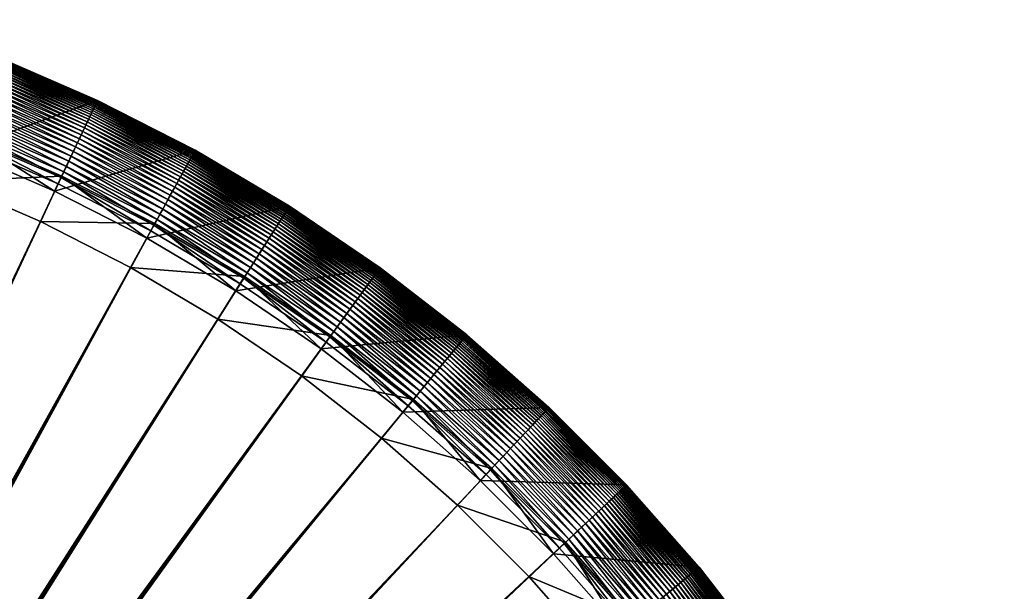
# Model space of a CAD drawing. Header units: millimetres. Extents: x -38.8 to 49.8, y -3.5 to 19.4.
# Tile 195 of 256: x -18 to -16, y 18.1 to 19.2. Entities that reach past the tile are written whole.
import ezdxf

# ---------------------------------------------------------------- set-up
doc = ezdxf.new("R2010")
doc.units = ezdxf.units.MM
doc.layers.get('0').update_dxf_attribs({"true_color": 0x5890e1})

msp = doc.modelspace()

# ---------------------------------------------------------------- meshes
at = {"color": 206, "true_color": 0x6c0888}
mesh = msp.add_polyface(dxfattribs=at)
corners = [(-18.2192, 19.2079, -5.9621), (-18.0108, 19.1329, -3.181), (-18.0108, 19.1329, -5.9621), (-17.8075, 19.0449, -3.181), (-17.8075, 19.0449, -5.9621), (-18.0108, 19.1329, -3.1713), (-17.8075, 19.0449, -3.1713), (-18.0109, 19.1326, -3.1617), (-17.8076, 19.0446, -3.1617), (-18.0112, 19.132, -3.1522), (-17.8079, 19.044, -3.1522), (-18.0115, 19.1311, -3.1427), (-17.8083, 19.0431, -3.1427), (-18.012, 19.1299, -3.1333), (-17.8088, 19.042, -3.1333), (-18.0126, 19.1284, -3.1239), (-17.8095, 19.0405, -3.1239), (-18.0133, 19.1265, -3.1148), (-17.8104, 19.0387, -3.1148), (-18.0142, 19.1244, -3.1057), (-17.8114, 19.0366, -3.1057), (-18.0152, 19.1219, -3.0969), (-17.8125, 19.0342, -3.0969), (-18.0163, 19.119, -3.0882), (-17.8138, 19.0314, -3.0882), (-18.0176, 19.1158, -3.0797), (-17.8153, 19.0282, -3.0797), (-18.019, 19.1121, -3.0714), (-17.817, 19.0247, -3.0714), (-18.0206, 19.1082, -3.0634), (-17.8188, 19.0208, -3.0634), (-18.0223, 19.1038, -3.0556), (-17.8208, 19.0166, -3.0556), (-18.0242, 19.099, -3.0481), (-17.823, 19.0119, -3.0481), (-18.0263, 19.0938, -3.041), (-17.8254, 19.0069, -3.041), (-18.0285, 19.0882, -3.0341), (-17.8279, 19.0014, -3.0341), (-18.0309, 19.0821, -3.0276), (-17.8307, 18.9955, -3.0276), (-18.0335, 19.0756, -3.0214), (-17.8337, 18.9892, -3.0214), (-18.0362, 19.0687, -3.0157), (-17.8369, 18.9824, -3.0157), (-18.0391, 19.0613, -3.0103), (-17.8402, 18.9752, -3.0103), (-18.0422, 19.0534, -3.0053), (-17.8438, 18.9676, -3.0053), (-18.0455, 19.0451, -3.0008), (-17.8477, 18.9595, -3.0008), (-18.049, 19.0363, -2.9967), (-17.8517, 18.9509, -2.9967), (-18.0527, 19.0269, -2.9931), (-17.856, 18.9418, -2.9931), (-18.0854, 18.9443, -5.8084), (-17.6101, 18.9443, -3.181), (-17.6101, 18.9443, -3.1713), (-17.6102, 18.944, -3.1617), (-17.6105, 18.9435, -3.1522), (-17.611, 18.9426, -3.1427), (-17.6116, 18.9415, -3.1333), (-17.6124, 18.9401, -3.1239), (-17.6134, 18.9383, -3.1148), (-17.6145, 18.9363, -3.1057), (-17.6158, 18.9339, -3.0969)]
mesh.append_faces([[corners[k] for k in face] for face in [(0, 1, 2), (2, 3, 4), (1, 6, 3), (5, 8, 6), (7, 10, 8), (9, 12, 10), (11, 14, 12), (13, 16, 14), (15, 18, 16), (17, 20, 18), (19, 22, 20), (21, 24, 22), (23, 26, 24), (25, 28, 26), (27, 30, 28), (29, 32, 30), (31, 34, 32), (33, 36, 34), (35, 38, 36), (37, 40, 38), (39, 42, 40), (41, 44, 42), (43, 46, 44)]], dxfattribs={"vtx0": -1, "color": 206})
mesh.append_faces([[corners[k] for k in face] for face in [(2, 1, 3), (1, 5, 6), (5, 7, 8), (7, 9, 10), (9, 11, 12), (11, 13, 14), (13, 15, 16), (15, 17, 18), (17, 19, 20), (19, 21, 22), (21, 23, 24), (23, 25, 26), (25, 27, 28), (27, 29, 30), (29, 31, 32), (31, 33, 34), (33, 35, 36), (35, 37, 38), (37, 39, 40), (39, 41, 42), (41, 43, 44), (43, 45, 46), (45, 47, 48), (47, 49, 50), (49, 51, 52), (51, 53, 54), (55, 2, 4), (4, 3, 56), (3, 6, 57), (6, 8, 58), (8, 10, 59), (10, 12, 60), (12, 14, 61), (14, 16, 62), (16, 18, 63), (18, 20, 64), (20, 22, 65)]], dxfattribs={"vtx2": -1, "color": 206})
mesh = msp.add_polyface(dxfattribs=at)
corners = [(-19.309, 19.1946, -2.9828), (-19.2948, 16.0805, -2.9828), (-19.0992, 19.188, -2.9828), (-19.309, 16.0809, -3.3688), (-19.309, 19.1101, -3.3519), (-19.1046, 19.1037, -3.3519), (-19.2806, 16.0791, -2.9828), (-18.8903, 19.1683, -2.9828), (-19.2948, 16.0805, -3.3688), (-18.9009, 19.0845, -3.3519), (-19.2665, 16.0769, -2.9828), (-18.683, 19.1355, -2.9828), (-19.2806, 16.0791, -3.3688), (-18.6989, 19.0525, -3.3519), (-19.2526, 16.0738, -2.9828), (-18.4782, 19.0897, -2.9828), (-19.2665, 16.0769, -3.3688), (-18.4992, 19.0078, -3.3519), (-19.2389, 16.0698, -2.9828), (-18.2767, 19.0311, -2.9828), (-19.2526, 16.0738, -3.3688), (-18.3028, 18.9508, -3.3519), (-19.2255, 16.065, -2.9828), (-18.0792, 18.96, -2.9828), (-19.2389, 16.0698, -3.3688), (-18.1103, 18.8815, -3.3519), (-19.2124, 16.0593, -2.9828), (-17.8866, 18.8767, -2.9828), (-19.2255, 16.065, -3.3688), (-17.9226, 18.8002, -3.3519), (-19.1997, 16.0528, -2.9828), (-17.6996, 18.7814, -2.9828), (-19.2124, 16.0593, -3.3688), (-17.7403, 18.7074, -3.3519), (-19.1874, 16.0456, -2.9828), (-17.519, 18.6746, -2.9828), (-19.1997, 16.0528, -3.3688), (-17.5643, 18.6032, -3.3519), (-17.5049, 18.6968, -2.984), (-17.3375, 18.5675, -2.9831), (-17.33, 18.5779, -2.984), (-17.5118, 18.6859, -2.9831), (-17.3454, 18.5566, -2.9828), (-19.1756, 16.0376, -2.9828), (-19.1874, 16.0456, -3.3688), (-17.3951, 18.4883, -3.3519), (-17.5099, 18.6889, -3.6054), (-17.3355, 18.5703, -3.6054), (-17.3553, 18.5429, -5.8084), (-17.2644, 18.6681, -3.0341), (-17.2682, 18.6629, -3.0276), (-17.0959, 18.5292, -3.0276), (-17.2723, 18.6572, -3.0214), (-17.1003, 18.5238, -3.0214), (-17.2767, 18.6512, -3.0157), (-17.1051, 18.518, -3.0157), (-17.2814, 18.6447, -3.0103), (-17.1102, 18.5119, -3.0103), (-17.2864, 18.6379, -3.0053), (-17.1156, 18.5054, -3.0053), (-17.2916, 18.6306, -3.0008), (-17.1213, 18.4985, -3.0008), (-17.2972, 18.623, -2.9967), (-17.1273, 18.4912, -2.9967), (-17.3031, 18.6148, -2.9931), (-17.1337, 18.4834, -2.9931), (-17.3093, 18.6063, -2.9901), (-17.1405, 18.4753, -2.9901), (-17.3159, 18.5973, -2.9875), (-17.1475, 18.4667, -2.9875), (-17.3227, 18.5878, -2.9854), (-17.155, 18.4577, -2.9854), (-17.1628, 18.4483, -2.984), (-17.171, 18.4384, -2.9831), (-17.1796, 18.428, -2.9828), (-19.1644, 16.0288, -2.9828), (-19.1756, 16.0376, -3.3688), (-17.2334, 18.3629, -3.3519), (-17.1688, 18.441, -3.6054), (-17.1904, 18.415, -5.8084), (-17.2362, 18.707, -5.9621), (-17.0611, 18.5712, -5.9621), (-19.1537, 16.0194, -2.9828), (-17.0222, 18.2892, -2.9828), (-19.1644, 16.0288, -3.3688), (-17.08, 18.2276, -3.3519), (-19.1436, 16.0093, -2.9828), (-16.8738, 18.1408, -2.9828), (-19.1537, 16.0194, -3.3688), (-16.9354, 18.083, -3.3519), (-19.1341, 15.9986, -2.9828), (-16.735, 17.9834, -2.9828), (-19.1436, 16.0093, -3.3688), (-16.8001, 17.9295, -3.3519), (-19.1254, 15.9874, -2.9828), (-16.6064, 17.8176, -2.9828), (-19.1341, 15.9986, -3.3688), (-16.6747, 17.7679, -3.3519)]
mesh.append_faces([[corners[k] for k in face] for face in [(0, 1, 2), (2, 6, 7), (7, 10, 11), (11, 14, 15), (15, 18, 19), (19, 22, 23), (23, 26, 27), (27, 30, 31), (31, 34, 35), (38, 39, 40), (41, 42, 39), (35, 43, 42), (37, 47, 45), (46, 48, 47), (68, 71, 69), (70, 72, 71), (40, 73, 72), (39, 74, 73), (42, 75, 74), (45, 78, 77), (47, 79, 78), (48, 81, 79), (74, 82, 83), (83, 86, 87), (87, 90, 91), (91, 94, 95)]], dxfattribs={"vtx0": -1, "color": 206})
mesh.append_faces([[corners[k] for k in face] for face in [(3, 4, 5), (8, 5, 9), (12, 9, 13), (16, 13, 17), (20, 17, 21), (24, 21, 25), (28, 25, 29), (32, 29, 33), (36, 33, 37), (44, 37, 45), (37, 46, 47), (49, 50, 51), (50, 52, 53), (52, 54, 55), (54, 56, 57), (56, 58, 59), (58, 60, 61), (60, 62, 63), (62, 64, 65), (64, 66, 67), (66, 68, 69), (68, 70, 71), (70, 40, 72), (40, 39, 73), (39, 42, 74), (76, 45, 77), (45, 47, 78), (47, 48, 79), (48, 80, 81), (84, 77, 85), (88, 85, 89), (92, 89, 93), (96, 93, 97)]], dxfattribs={"vtx2": -1, "color": 206})
mesh = msp.add_polyface(dxfattribs=at)
corners = [(-18.2725, 19.0439, -2.9831), (-18.0792, 18.96, -2.9828), (-18.0743, 18.9725, -2.9831), (-18.3028, 18.9508, -3.3519), (-18.2715, 19.0472, -3.6054), (-18.073, 18.9757, -3.6054), (-18.1103, 18.8815, -3.3519), (-18.0854, 18.9443, -5.8084), (-18.0391, 19.0613, -3.0103), (-17.8438, 18.9676, -3.0053), (-17.8402, 18.9752, -3.0103), (-18.0422, 19.0534, -3.0053), (-17.8477, 18.9595, -3.0008), (-18.0455, 19.0451, -3.0008), (-17.8517, 18.9509, -2.9967), (-18.049, 19.0363, -2.9967), (-17.856, 18.9418, -2.9931), (-18.0527, 19.0269, -2.9931), (-18.0566, 19.0171, -2.9901), (-17.8605, 18.9322, -2.9901), (-18.0607, 19.0068, -2.9875), (-17.8652, 18.9222, -2.9875), (-18.065, 18.9959, -2.9854), (-17.8702, 18.9116, -2.9854), (-18.0695, 18.9845, -2.984), (-17.8754, 18.9005, -2.984), (-17.8809, 18.8889, -2.9831), (-17.8866, 18.8767, -2.9828), (-17.8794, 18.892, -3.6054), (-17.9226, 18.8002, -3.3519), (-17.8938, 18.8614, -5.8084), (-17.8075, 19.0449, -5.9621), (-17.8125, 19.0342, -3.0969), (-17.8138, 19.0314, -3.0882), (-17.6173, 18.9312, -3.0882), (-17.8153, 19.0282, -3.0797), (-17.6189, 18.9282, -3.0797), (-17.817, 19.0247, -3.0714), (-17.6208, 18.9248, -3.0714), (-17.8188, 19.0208, -3.0634), (-17.6229, 18.921, -3.0634), (-17.8208, 19.0166, -3.0556), (-17.6252, 18.9169, -3.0556), (-17.823, 19.0119, -3.0481), (-17.6276, 18.9124, -3.0481), (-17.8254, 19.0069, -3.041), (-17.6303, 18.9075, -3.041), (-17.8279, 19.0014, -3.0341), (-17.6332, 18.9022, -3.0341), (-17.8307, 18.9955, -3.0276), (-17.6364, 18.8965, -3.0276), (-17.8337, 18.9892, -3.0214), (-17.6397, 18.8904, -3.0214), (-17.8369, 18.9824, -3.0157), (-17.6433, 18.8838, -3.0157), (-17.6472, 18.8769, -3.0103), (-17.6512, 18.8694, -3.0053), (-17.6556, 18.8616, -3.0008), (-17.6601, 18.8533, -2.9967), (-17.665, 18.8445, -2.9931), (-17.6701, 18.8352, -2.9901), (-17.6754, 18.8255, -2.9875), (-17.681, 18.8152, -2.9854), (-17.687, 18.8045, -2.984), (-17.6932, 18.7932, -2.9831), (-17.6996, 18.7814, -2.9828), (-17.6915, 18.7962, -3.6054), (-17.7403, 18.7074, -3.3519), (-17.7078, 18.7666, -5.8084), (-17.6101, 18.9443, -5.9621)]
mesh.append_faces([[corners[k] for k in face] for face in [(0, 1, 2), (3, 5, 6), (4, 7, 5), (8, 9, 10), (11, 12, 9), (13, 14, 12), (15, 16, 14), (17, 19, 16), (18, 21, 19), (20, 23, 21), (22, 25, 23), (24, 26, 25), (2, 27, 26), (6, 28, 29), (5, 30, 28), (7, 31, 30), (16, 60, 59), (19, 61, 60), (21, 62, 61), (23, 63, 62), (25, 64, 63), (26, 65, 64), (29, 66, 67), (28, 68, 66), (30, 69, 68)]], dxfattribs={"vtx0": -1, "color": 206})
mesh.append_faces([[corners[k] for k in face] for face in [(3, 4, 5), (17, 18, 19), (18, 20, 21), (20, 22, 23), (22, 24, 25), (24, 2, 26), (2, 1, 27), (6, 5, 28), (5, 7, 30), (32, 33, 34), (33, 35, 36), (35, 37, 38), (37, 39, 40), (39, 41, 42), (41, 43, 44), (43, 45, 46), (45, 47, 48), (47, 49, 50), (49, 51, 52), (51, 53, 54), (53, 10, 55), (10, 9, 56), (9, 12, 57), (12, 14, 58), (14, 16, 59), (16, 19, 60), (19, 21, 61), (21, 23, 62), (23, 25, 63), (25, 26, 64), (26, 27, 65), (29, 28, 66), (28, 30, 68), (30, 31, 69)]], dxfattribs={"vtx2": -1, "color": 206})
mesh = msp.add_polyface(dxfattribs=at)
corners = [(-17.8075, 19.0449, -5.9621), (-17.6101, 18.9443, -3.181), (-17.6101, 18.9443, -5.9621), (-17.8075, 19.0449, -3.181), (-17.6101, 18.9443, -3.1713), (-17.8075, 19.0449, -3.1713), (-17.6102, 18.944, -3.1617), (-17.8076, 19.0446, -3.1617), (-17.6105, 18.9435, -3.1522), (-17.8079, 19.044, -3.1522), (-17.611, 18.9426, -3.1427), (-17.8083, 19.0431, -3.1427), (-17.6116, 18.9415, -3.1333), (-17.8088, 19.042, -3.1333), (-17.6124, 18.9401, -3.1239), (-17.8095, 19.0405, -3.1239), (-17.6134, 18.9383, -3.1148), (-17.8104, 19.0387, -3.1148), (-17.6145, 18.9363, -3.1057), (-17.8114, 19.0366, -3.1057), (-17.6158, 18.9339, -3.0969), (-17.8125, 19.0342, -3.0969), (-17.6173, 18.9312, -3.0882), (-17.8138, 19.0314, -3.0882), (-17.6189, 18.9282, -3.0797), (-17.8153, 19.0282, -3.0797), (-17.6208, 18.9248, -3.0714), (-17.817, 19.0247, -3.0714), (-17.6229, 18.921, -3.0634), (-17.8188, 19.0208, -3.0634), (-17.6252, 18.9169, -3.0556), (-17.8208, 19.0166, -3.0556), (-17.6276, 18.9124, -3.0481), (-17.823, 19.0119, -3.0481), (-17.6303, 18.9075, -3.041), (-17.8254, 19.0069, -3.041), (-17.6332, 18.9022, -3.0341), (-17.8279, 19.0014, -3.0341), (-17.6364, 18.8965, -3.0276), (-17.8307, 18.9955, -3.0276), (-17.6397, 18.8904, -3.0214), (-17.8337, 18.9892, -3.0214), (-17.6433, 18.8838, -3.0157), (-17.8369, 18.9824, -3.0157), (-17.6472, 18.8769, -3.0103), (-17.8402, 18.9752, -3.0103), (-17.6512, 18.8694, -3.0053), (-17.8438, 18.9676, -3.0053), (-17.6556, 18.8616, -3.0008), (-17.8477, 18.9595, -3.0008), (-17.6601, 18.8533, -2.9967), (-17.8517, 18.9509, -2.9967), (-17.665, 18.8445, -2.9931), (-17.4243, 18.8238, -3.1057), (-17.4257, 18.8215, -3.0969), (-17.4274, 18.8189, -3.0882), (-17.4293, 18.816, -3.0797), (-17.4313, 18.8127, -3.0714), (-17.4336, 18.8091, -3.0634), (-17.4362, 18.8051, -3.0556), (-17.4389, 18.8008, -3.0481), (-17.4419, 18.796, -3.041), (-17.4451, 18.7909, -3.0341), (-17.4486, 18.7854, -3.0276), (-17.4524, 18.7796, -3.0214), (-17.4564, 18.7733, -3.0157), (-17.4606, 18.7665, -3.0103), (-17.4652, 18.7594, -3.0053), (-17.47, 18.7518, -3.0008), (-17.4751, 18.7438, -2.9967), (-17.4804, 18.7353, -2.9931), (-17.6701, 18.8352, -2.9901), (-17.4861, 18.7264, -2.9901), (-17.6754, 18.8255, -2.9875), (-17.4921, 18.717, -2.9875), (-17.681, 18.8152, -2.9854), (-17.4983, 18.7071, -2.9854), (-17.687, 18.8045, -2.984), (-17.5049, 18.6968, -2.984), (-17.6932, 18.7932, -2.9831), (-17.5118, 18.6859, -2.9831), (-17.6996, 18.7814, -2.9828), (-17.519, 18.6746, -2.9828), (-17.7403, 18.7074, -3.3519), (-17.6915, 18.7962, -3.6054), (-17.5099, 18.6889, -3.6054), (-17.5643, 18.6032, -3.3519), (-17.7078, 18.7666, -5.8084), (-17.528, 18.6603, -5.8084), (-17.4194, 18.8315, -5.9621)]
mesh.append_faces([[corners[k] for k in face] for face in [(0, 1, 2), (3, 4, 1), (5, 6, 4), (7, 8, 6), (9, 10, 8), (11, 12, 10), (13, 14, 12), (15, 16, 14), (17, 18, 16), (19, 20, 18), (21, 22, 20), (23, 24, 22), (25, 26, 24), (27, 28, 26), (29, 30, 28), (31, 32, 30), (33, 34, 32), (35, 36, 34), (37, 38, 36), (39, 40, 38), (41, 42, 40), (43, 44, 42), (45, 46, 44), (47, 48, 46), (49, 50, 48), (51, 52, 50), (73, 76, 74), (75, 78, 76), (77, 80, 78), (79, 82, 80), (83, 85, 86), (84, 88, 85), (87, 89, 88)]], dxfattribs={"vtx0": -1, "color": 206})
mesh.append_faces([[corners[k] for k in face] for face in [(16, 18, 53), (18, 20, 54), (20, 22, 55), (22, 24, 56), (24, 26, 57), (26, 28, 58), (28, 30, 59), (30, 32, 60), (32, 34, 61), (34, 36, 62), (36, 38, 63), (38, 40, 64), (40, 42, 65), (42, 44, 66), (44, 46, 67), (46, 48, 68), (48, 50, 69), (50, 52, 70), (52, 71, 72), (71, 73, 74), (73, 75, 76), (75, 77, 78), (77, 79, 80), (79, 81, 82), (83, 84, 85), (84, 87, 88), (87, 2, 89)]], dxfattribs={"vtx2": -1, "color": 206})
mesh = msp.add_polyface(dxfattribs=at)
corners = [(-19.2526, 16.0738, -3.3688), (-18.3028, 18.9508, -3.3519), (-19.2389, 16.0698, -3.3688), (-18.2767, 19.0311, -2.9828), (-19.2389, 16.0698, -2.9828), (-19.2255, 16.065, -2.9828), (-18.1103, 18.8815, -3.3519), (-19.2255, 16.065, -3.3688), (-18.0792, 18.96, -2.9828), (-19.2124, 16.0593, -2.9828), (-17.9226, 18.8002, -3.3519), (-19.2124, 16.0593, -3.3688), (-17.8866, 18.8767, -2.9828), (-19.1997, 16.0528, -2.9828), (-17.7403, 18.7074, -3.3519), (-19.1997, 16.0528, -3.3688), (-17.6996, 18.7814, -2.9828), (-19.1874, 16.0456, -2.9828), (-17.5643, 18.6032, -3.3519), (-19.1874, 16.0456, -3.3688), (-17.519, 18.6746, -2.9828), (-19.1756, 16.0376, -2.9828), (-17.3951, 18.4883, -3.3519), (-19.1756, 16.0376, -3.3688), (-17.3454, 18.5566, -2.9828), (-19.1644, 16.0288, -2.9828), (-17.2334, 18.3629, -3.3519), (-19.1644, 16.0288, -3.3688), (-17.1796, 18.428, -2.9828), (-19.1537, 16.0194, -2.9828), (-17.08, 18.2276, -3.3519), (-19.1537, 16.0194, -3.3688), (-17.0222, 18.2892, -2.9828), (-19.1436, 16.0093, -2.9828), (-16.9354, 18.083, -3.3519), (-19.1436, 16.0093, -3.3688), (-16.8738, 18.1408, -2.9828), (-19.1341, 15.9986, -2.9828), (-16.8001, 17.9295, -3.3519), (-19.1341, 15.9986, -3.3688), (-16.735, 17.9834, -2.9828), (-19.1254, 15.9874, -2.9828), (-16.6747, 17.7679, -3.3519), (-19.1254, 15.9874, -3.3688), (-16.6064, 17.8176, -2.9828), (-19.1174, 15.9756, -2.9828), (-16.4884, 17.644, -2.9828), (-16.5597, 17.5987, -3.3519), (-19.1174, 15.9756, -3.3688), (-19.1101, 15.9633, -2.9828), (-16.3816, 17.4633, -2.9828), (-16.4556, 17.4226, -3.3519), (-19.1101, 15.9633, -3.3688), (-19.1037, 15.9506, -2.9828), (-16.2863, 17.2764, -2.9828), (-16.3627, 17.2404, -3.3519), (-19.1037, 15.9506, -3.3688), (-19.098, 15.9375, -2.9828), (-16.2029, 17.0837, -2.9828), (-16.2815, 17.0526, -3.3519), (-19.098, 15.9375, -3.3688), (-19.0932, 15.9241, -2.9828), (-16.1318, 16.8863, -2.9828), (-16.2122, 16.8602, -3.3519), (-19.0932, 15.9241, -3.3688), (-19.0892, 15.9104, -2.9828), (-16.0733, 16.6848, -2.9828), (-16.1551, 16.6637, -3.3519), (-19.0892, 15.9104, -3.3688), (-19.0861, 15.8965, -2.9828), (-16.0275, 16.4799, -2.9828), (-16.1105, 16.4641, -3.3519), (-19.0861, 15.8965, -3.3688), (-19.0839, 15.8824, -2.9828), (-15.9947, 16.2727, -2.9828), (-16.0785, 16.2621, -3.3519), (-19.0839, 15.8824, -3.3688), (-19.0825, 15.8682, -2.9828), (-16.0593, 16.0584, -3.3519), (-19.0825, 15.8682, -3.3688), (-15.9749, 16.0637, -2.9828), (-19.0821, 15.854, -2.9828), (-16.0528, 15.854, -3.3519), (-19.0821, 15.854, -3.3688)]
mesh.append_faces([[corners[k] for k in face] for face in [(0, 1, 2), (2, 6, 7), (7, 10, 11), (11, 14, 15), (15, 18, 19), (19, 22, 23), (23, 26, 27), (27, 30, 31), (31, 34, 35), (35, 38, 39), (39, 42, 43), (44, 45, 46), (43, 47, 48), (46, 49, 50), (48, 51, 52), (50, 53, 54), (52, 55, 56), (54, 57, 58), (56, 59, 60), (58, 61, 62), (60, 63, 64), (62, 65, 66), (64, 67, 68), (66, 69, 70), (68, 71, 72), (70, 73, 74), (72, 75, 76), (76, 78, 79), (79, 82, 83)]], dxfattribs={"vtx0": -1, "color": 206})
mesh.append_faces([[corners[k] for k in face] for face in [(3, 4, 5), (8, 5, 9), (12, 9, 13), (16, 13, 17), (20, 17, 21), (24, 21, 25), (28, 25, 29), (32, 29, 33), (36, 33, 37), (40, 37, 41), (44, 41, 45), (43, 42, 47), (46, 45, 49), (48, 47, 51), (50, 49, 53), (52, 51, 55), (54, 53, 57), (56, 55, 59), (58, 57, 61), (60, 59, 63), (62, 61, 65), (64, 63, 67), (66, 65, 69), (68, 67, 71), (70, 69, 73), (72, 71, 75), (74, 73, 77), (76, 75, 78), (80, 77, 81), (79, 78, 82)]], dxfattribs={"vtx2": -1, "color": 206})
mesh = msp.add_polyface(dxfattribs=at)
corners = [(-17.6101, 18.9443, -5.9621), (-17.6101, 18.9443, -3.181), (-17.4194, 18.8315, -3.181), (-17.4194, 18.8315, -5.9621), (-17.6101, 18.9443, -3.1713), (-17.4194, 18.8315, -3.1713), (-17.6102, 18.944, -3.1617), (-17.4196, 18.8312, -3.1617), (-17.6105, 18.9435, -3.1522), (-17.4199, 18.8307, -3.1522), (-17.611, 18.9426, -3.1427), (-17.4204, 18.8299, -3.1427), (-17.6116, 18.9415, -3.1333), (-17.4211, 18.8288, -3.1333), (-17.6124, 18.9401, -3.1239), (-17.422, 18.8275, -3.1239), (-17.6134, 18.9383, -3.1148), (-17.423, 18.8258, -3.1148), (-17.4243, 18.8238, -3.1057), (-17.6145, 18.9363, -3.1057), (-17.4257, 18.8215, -3.0969), (-17.6158, 18.9339, -3.0969), (-17.4274, 18.8189, -3.0882), (-17.6173, 18.9312, -3.0882), (-17.4293, 18.816, -3.0797), (-17.6189, 18.9282, -3.0797), (-17.4313, 18.8127, -3.0714), (-17.6208, 18.9248, -3.0714), (-17.4336, 18.8091, -3.0634), (-17.6229, 18.921, -3.0634), (-17.4362, 18.8051, -3.0556), (-17.6252, 18.9169, -3.0556), (-17.4389, 18.8008, -3.0481), (-17.6276, 18.9124, -3.0481), (-17.4419, 18.796, -3.041), (-17.6303, 18.9075, -3.041), (-17.4451, 18.7909, -3.0341), (-17.6332, 18.9022, -3.0341), (-17.4486, 18.7854, -3.0276), (-17.6364, 18.8965, -3.0276), (-17.4524, 18.7796, -3.0214), (-17.6397, 18.8904, -3.0214), (-17.4564, 18.7733, -3.0157), (-17.6433, 18.8838, -3.0157), (-17.4606, 18.7665, -3.0103), (-17.6472, 18.8769, -3.0103), (-17.4652, 18.7594, -3.0053), (-17.6512, 18.8694, -3.0053), (-17.47, 18.7518, -3.0008), (-17.6556, 18.8616, -3.0008), (-17.4751, 18.7438, -2.9967), (-17.6601, 18.8533, -2.9967), (-17.4804, 18.7353, -2.9931), (-17.665, 18.8445, -2.9931), (-17.4861, 18.7264, -2.9901), (-17.6701, 18.8352, -2.9901), (-17.4921, 18.717, -2.9875), (-17.2546, 18.6817, -3.0556), (-17.2576, 18.6775, -3.0481), (-17.2609, 18.673, -3.041), (-17.2644, 18.6681, -3.0341), (-17.2682, 18.6629, -3.0276), (-17.2723, 18.6572, -3.0214), (-17.2767, 18.6512, -3.0157), (-17.2814, 18.6447, -3.0103), (-17.2864, 18.6379, -3.0053), (-17.2916, 18.6306, -3.0008), (-17.2972, 18.623, -2.9967), (-17.3031, 18.6148, -2.9931), (-17.3093, 18.6063, -2.9901), (-17.3159, 18.5973, -2.9875), (-17.4983, 18.7071, -2.9854), (-17.3227, 18.5878, -2.9854), (-17.5049, 18.6968, -2.984), (-17.33, 18.5779, -2.984), (-17.5118, 18.6859, -2.9831), (-17.3375, 18.5675, -2.9831), (-17.519, 18.6746, -2.9828), (-17.3454, 18.5566, -2.9828), (-17.5099, 18.6889, -3.6054), (-17.528, 18.6603, -5.8084), (-17.3553, 18.5429, -5.8084), (-17.2362, 18.707, -5.9621)]
mesh.append_faces([[corners[k] for k in face] for face in [(0, 2, 3), (1, 5, 2), (4, 7, 5), (6, 9, 7), (8, 11, 9), (10, 13, 11), (12, 15, 13), (14, 17, 15), (16, 18, 17), (19, 20, 18), (21, 22, 20), (23, 24, 22), (25, 26, 24), (27, 28, 26), (29, 30, 28), (31, 32, 30), (33, 34, 32), (35, 36, 34), (37, 38, 36), (39, 40, 38), (41, 42, 40), (43, 44, 42), (45, 46, 44), (47, 48, 46), (49, 50, 48), (51, 52, 50), (53, 54, 52), (55, 56, 54), (56, 72, 70), (71, 74, 72), (80, 82, 81)]], dxfattribs={"vtx0": -1, "color": 206})
mesh.append_faces([[corners[k] for k in face] for face in [(0, 1, 2), (1, 4, 5), (4, 6, 7), (6, 8, 9), (8, 10, 11), (10, 12, 13), (12, 14, 15), (14, 16, 17), (28, 30, 57), (30, 32, 58), (32, 34, 59), (34, 36, 60), (36, 38, 61), (38, 40, 62), (40, 42, 63), (42, 44, 64), (44, 46, 65), (46, 48, 66), (48, 50, 67), (50, 52, 68), (52, 54, 69), (54, 56, 70), (56, 71, 72), (71, 73, 74), (73, 75, 76), (75, 77, 78), (79, 80, 81), (80, 3, 82)]], dxfattribs={"vtx2": -1, "color": 206})
mesh = msp.add_polyface(dxfattribs=at)
corners = [(-17.4194, 18.8315, -5.9621), (-17.4194, 18.8315, -3.181), (-17.2362, 18.707, -3.181), (-17.2362, 18.707, -5.9621), (-17.4194, 18.8315, -3.1713), (-17.2362, 18.707, -3.1713), (-17.4196, 18.8312, -3.1617), (-17.2364, 18.7067, -3.1617), (-17.4199, 18.8307, -3.1522), (-17.2367, 18.7062, -3.1522), (-17.4204, 18.8299, -3.1427), (-17.2373, 18.7054, -3.1427), (-17.4211, 18.8288, -3.1333), (-17.238, 18.7044, -3.1333), (-17.422, 18.8275, -3.1239), (-17.239, 18.7031, -3.1239), (-17.423, 18.8258, -3.1148), (-17.2402, 18.7015, -3.1148), (-17.4243, 18.8238, -3.1057), (-17.2415, 18.6996, -3.1057), (-17.4257, 18.8215, -3.0969), (-17.2431, 18.6974, -3.0969), (-17.4274, 18.8189, -3.0882), (-17.2449, 18.6949, -3.0882), (-17.4293, 18.816, -3.0797), (-17.247, 18.6921, -3.0797), (-17.4313, 18.8127, -3.0714), (-17.2493, 18.689, -3.0714), (-17.4336, 18.8091, -3.0634), (-17.2518, 18.6855, -3.0634), (-17.2546, 18.6817, -3.0556), (-17.4362, 18.8051, -3.0556), (-17.2576, 18.6775, -3.0481), (-17.4389, 18.8008, -3.0481), (-17.2609, 18.673, -3.041), (-17.4419, 18.796, -3.041), (-17.2644, 18.6681, -3.0341), (-17.4451, 18.7909, -3.0341), (-17.2682, 18.6629, -3.0276), (-17.4486, 18.7854, -3.0276), (-17.2723, 18.6572, -3.0214), (-17.4524, 18.7796, -3.0214), (-17.2767, 18.6512, -3.0157), (-17.4564, 18.7733, -3.0157), (-17.2814, 18.6447, -3.0103), (-17.4606, 18.7665, -3.0103), (-17.2864, 18.6379, -3.0053), (-17.4652, 18.7594, -3.0053), (-17.2916, 18.6306, -3.0008), (-17.47, 18.7518, -3.0008), (-17.2972, 18.623, -2.9967), (-17.4751, 18.7438, -2.9967), (-17.3031, 18.6148, -2.9931), (-17.4804, 18.7353, -2.9931), (-17.3093, 18.6063, -2.9901), (-17.4861, 18.7264, -2.9901), (-17.3159, 18.5973, -2.9875), (-17.0611, 18.5712, -3.181), (-17.0611, 18.5712, -3.1713), (-17.0613, 18.571, -3.1617), (-17.0617, 18.5705, -3.1522), (-17.0623, 18.5697, -3.1427), (-17.0631, 18.5687, -3.1333), (-17.0642, 18.5675, -3.1239), (-17.0654, 18.566, -3.1148), (-17.0669, 18.5642, -3.1057), (-17.0686, 18.5621, -3.0969), (-17.0706, 18.5597, -3.0882), (-17.0728, 18.557, -3.0797), (-17.0753, 18.554, -3.0714), (-17.078, 18.5507, -3.0634), (-17.081, 18.5471, -3.0556), (-17.0843, 18.5431, -3.0481), (-17.0879, 18.5388, -3.041), (-17.0917, 18.5342, -3.0341)]
mesh.append_faces([[corners[k] for k in face] for face in [(0, 2, 3), (1, 5, 2), (4, 7, 5), (6, 9, 7), (8, 11, 9), (10, 13, 11), (12, 15, 13), (14, 17, 15), (16, 19, 17), (18, 21, 19), (20, 23, 21), (22, 25, 23), (24, 27, 25), (26, 29, 27), (28, 30, 29), (31, 32, 30), (33, 34, 32), (35, 36, 34), (37, 38, 36), (39, 40, 38), (41, 42, 40), (43, 44, 42), (45, 46, 44), (47, 48, 46), (49, 50, 48), (51, 52, 50), (53, 54, 52), (55, 56, 54)]], dxfattribs={"vtx0": -1, "color": 206})
mesh.append_faces([[corners[k] for k in face] for face in [(0, 1, 2), (1, 4, 5), (4, 6, 7), (6, 8, 9), (8, 10, 11), (10, 12, 13), (12, 14, 15), (14, 16, 17), (16, 18, 19), (18, 20, 21), (20, 22, 23), (22, 24, 25), (24, 26, 27), (26, 28, 29), (3, 2, 57), (2, 5, 58), (5, 7, 59), (7, 9, 60), (9, 11, 61), (11, 13, 62), (13, 15, 63), (15, 17, 64), (17, 19, 65), (19, 21, 66), (21, 23, 67), (23, 25, 68), (25, 27, 69), (27, 29, 70), (29, 30, 71), (30, 32, 72), (32, 34, 73), (34, 36, 74)]], dxfattribs={"vtx2": -1, "color": 206})
mesh = msp.add_polyface(dxfattribs=at)
corners = [(-17.2362, 18.707, -5.9621), (-17.0611, 18.5712, -3.181), (-17.0611, 18.5712, -5.9621), (-17.2362, 18.707, -3.181), (-17.0611, 18.5712, -3.1713), (-17.2362, 18.707, -3.1713), (-17.0613, 18.571, -3.1617), (-17.2364, 18.7067, -3.1617), (-17.0617, 18.5705, -3.1522), (-17.2367, 18.7062, -3.1522), (-17.0623, 18.5697, -3.1427), (-17.2373, 18.7054, -3.1427), (-17.0631, 18.5687, -3.1333), (-17.238, 18.7044, -3.1333), (-17.0642, 18.5675, -3.1239), (-17.239, 18.7031, -3.1239), (-17.0654, 18.566, -3.1148), (-17.2402, 18.7015, -3.1148), (-17.0669, 18.5642, -3.1057), (-17.2415, 18.6996, -3.1057), (-17.0686, 18.5621, -3.0969), (-17.2431, 18.6974, -3.0969), (-17.0706, 18.5597, -3.0882), (-17.2449, 18.6949, -3.0882), (-17.0728, 18.557, -3.0797), (-17.247, 18.6921, -3.0797), (-17.0753, 18.554, -3.0714), (-17.2493, 18.689, -3.0714), (-17.078, 18.5507, -3.0634), (-17.2518, 18.6855, -3.0634), (-17.081, 18.5471, -3.0556), (-17.2546, 18.6817, -3.0556), (-17.0843, 18.5431, -3.0481), (-17.2576, 18.6775, -3.0481), (-17.0879, 18.5388, -3.041), (-17.2609, 18.673, -3.041), (-17.0917, 18.5342, -3.0341), (-17.2644, 18.6681, -3.0341), (-17.0959, 18.5292, -3.0276), (-17.2682, 18.6629, -3.0276), (-17.1003, 18.5238, -3.0214), (-17.2723, 18.6572, -3.0214), (-17.1051, 18.518, -3.0157), (-17.2767, 18.6512, -3.0157), (-17.1102, 18.5119, -3.0103), (-17.2814, 18.6447, -3.0103), (-17.1156, 18.5054, -3.0053), (-17.2864, 18.6379, -3.0053), (-17.1213, 18.4985, -3.0008), (-17.2916, 18.6306, -3.0008), (-17.1273, 18.4912, -2.9967), (-17.2972, 18.623, -2.9967), (-17.1337, 18.4834, -2.9931), (-17.3031, 18.6148, -2.9931), (-17.1405, 18.4753, -2.9901), (-17.3093, 18.6063, -2.9901), (-17.1475, 18.4667, -2.9875), (-16.9131, 18.4053, -3.0634), (-16.9163, 18.4019, -3.0556), (-16.9199, 18.3981, -3.0481), (-16.9237, 18.3941, -3.041), (-16.9278, 18.3897, -3.0341), (-16.9323, 18.3849, -3.0276), (-16.9371, 18.3798, -3.0214), (-16.9422, 18.3744, -3.0157), (-16.9476, 18.3686, -3.0103), (-16.9534, 18.3624, -3.0053), (-16.9595, 18.3559, -3.0008), (-16.966, 18.349, -2.9967), (-16.9729, 18.3417, -2.9931), (-16.9801, 18.334, -2.9901), (-16.9878, 18.3258, -2.9875), (-17.155, 18.4577, -2.9854), (-16.9958, 18.3173, -2.9854), (-17.1628, 18.4483, -2.984), (-17.0042, 18.3084, -2.984), (-17.171, 18.4384, -2.9831), (-17.013, 18.299, -2.9831), (-17.1796, 18.428, -2.9828), (-17.0222, 18.2892, -2.9828), (-17.2334, 18.3629, -3.3519), (-17.1688, 18.441, -3.6054), (-17.0106, 18.3015, -3.6054), (-17.08, 18.2276, -3.3519), (-17.1904, 18.415, -5.8084), (-17.0337, 18.2769, -5.8084), (-16.8949, 18.4247, -5.9621)]
mesh.append_faces([[corners[k] for k in face] for face in [(0, 1, 2), (3, 4, 1), (5, 6, 4), (7, 8, 6), (9, 10, 8), (11, 12, 10), (13, 14, 12), (15, 16, 14), (17, 18, 16), (19, 20, 18), (21, 22, 20), (23, 24, 22), (25, 26, 24), (27, 28, 26), (29, 30, 28), (31, 32, 30), (33, 34, 32), (35, 36, 34), (37, 38, 36), (39, 40, 38), (41, 42, 40), (43, 44, 42), (45, 46, 44), (47, 48, 46), (49, 50, 48), (51, 52, 50), (53, 54, 52), (55, 56, 54), (50, 69, 68), (52, 70, 69), (54, 71, 70), (56, 73, 71), (72, 75, 73), (74, 77, 75), (76, 79, 77), (80, 82, 83), (81, 85, 82), (84, 86, 85)]], dxfattribs={"vtx0": -1, "color": 206})
mesh.append_faces([[corners[k] for k in face] for face in [(26, 28, 57), (28, 30, 58), (30, 32, 59), (32, 34, 60), (34, 36, 61), (36, 38, 62), (38, 40, 63), (40, 42, 64), (42, 44, 65), (44, 46, 66), (46, 48, 67), (48, 50, 68), (50, 52, 69), (52, 54, 70), (54, 56, 71), (56, 72, 73), (72, 74, 75), (74, 76, 77), (76, 78, 79), (80, 81, 82), (81, 84, 85), (84, 2, 86)]], dxfattribs={"vtx2": -1, "color": 206})
mesh = msp.add_polyface(dxfattribs=at)
corners = [(-17.0611, 18.5712, -5.9621), (-17.0611, 18.5712, -3.181), (-16.8949, 18.4247, -3.181), (-16.8949, 18.4247, -5.9621), (-17.0611, 18.5712, -3.1713), (-16.8949, 18.4247, -3.1713), (-17.0613, 18.571, -3.1617), (-16.8952, 18.4245, -3.1617), (-17.0617, 18.5705, -3.1522), (-16.8956, 18.424, -3.1522), (-17.0623, 18.5697, -3.1427), (-16.8962, 18.4233, -3.1427), (-17.0631, 18.5687, -3.1333), (-16.8971, 18.4224, -3.1333), (-17.0642, 18.5675, -3.1239), (-16.8982, 18.4212, -3.1239), (-17.0654, 18.566, -3.1148), (-16.8996, 18.4198, -3.1148), (-17.0669, 18.5642, -3.1057), (-16.9012, 18.418, -3.1057), (-17.0686, 18.5621, -3.0969), (-16.903, 18.4161, -3.0969), (-17.0706, 18.5597, -3.0882), (-16.9051, 18.4138, -3.0882), (-17.0728, 18.557, -3.0797), (-16.9075, 18.4113, -3.0797), (-17.0753, 18.554, -3.0714), (-16.9102, 18.4085, -3.0714), (-16.9131, 18.4053, -3.0634), (-17.078, 18.5507, -3.0634), (-16.9163, 18.4019, -3.0556), (-17.081, 18.5471, -3.0556), (-16.9199, 18.3981, -3.0481), (-17.0843, 18.5431, -3.0481), (-16.9237, 18.3941, -3.041), (-17.0879, 18.5388, -3.041), (-16.9278, 18.3897, -3.0341), (-17.0917, 18.5342, -3.0341), (-16.9323, 18.3849, -3.0276), (-17.0959, 18.5292, -3.0276), (-16.9371, 18.3798, -3.0214), (-17.1003, 18.5238, -3.0214), (-16.9422, 18.3744, -3.0157), (-17.1051, 18.518, -3.0157), (-16.9476, 18.3686, -3.0103), (-17.1102, 18.5119, -3.0103), (-16.9534, 18.3624, -3.0053), (-17.1156, 18.5054, -3.0053), (-16.9595, 18.3559, -3.0008), (-17.1213, 18.4985, -3.0008), (-16.966, 18.349, -2.9967), (-16.7831, 18.2259, -3.0214), (-16.7886, 18.2208, -3.0157), (-16.7944, 18.2154, -3.0103), (-16.8005, 18.2096, -3.0053), (-16.8071, 18.2034, -3.0008), (-16.814, 18.1969, -2.9967), (-16.9729, 18.3417, -2.9931), (-16.8213, 18.1901, -2.9931), (-16.9801, 18.334, -2.9901), (-16.829, 18.1828, -2.9901), (-16.9878, 18.3258, -2.9875), (-16.8371, 18.1752, -2.9875), (-16.9958, 18.3173, -2.9854), (-16.8457, 18.1672, -2.9854), (-17.0042, 18.3084, -2.984), (-16.8546, 18.1588, -2.984), (-17.013, 18.299, -2.9831), (-16.864, 18.15, -2.9831), (-17.0222, 18.2892, -2.9828), (-16.8738, 18.1408, -2.9828), (-17.08, 18.2276, -3.3519), (-17.0106, 18.3015, -3.6054), (-16.8615, 18.1524, -3.6054), (-17.0337, 18.2769, -5.8084), (-16.8861, 18.1292, -5.8084), (-16.7383, 18.2681, -5.9621)]
mesh.append_faces([[corners[k] for k in face] for face in [(0, 2, 3), (1, 5, 2), (4, 7, 5), (6, 9, 7), (8, 11, 9), (10, 13, 11), (12, 15, 13), (14, 17, 15), (16, 19, 17), (18, 21, 19), (20, 23, 21), (22, 25, 23), (24, 27, 25), (26, 28, 27), (29, 30, 28), (31, 32, 30), (33, 34, 32), (35, 36, 34), (37, 38, 36), (39, 40, 38), (41, 42, 40), (43, 44, 42), (45, 46, 44), (47, 48, 46), (49, 50, 48), (61, 64, 62), (63, 66, 64), (65, 68, 66), (67, 70, 68), (74, 76, 75)]], dxfattribs={"vtx0": -1, "color": 206})
mesh.append_faces([[corners[k] for k in face] for face in [(0, 1, 2), (1, 4, 5), (4, 6, 7), (6, 8, 9), (8, 10, 11), (10, 12, 13), (12, 14, 15), (14, 16, 17), (16, 18, 19), (18, 20, 21), (20, 22, 23), (22, 24, 25), (24, 26, 27), (38, 40, 51), (40, 42, 52), (42, 44, 53), (44, 46, 54), (46, 48, 55), (48, 50, 56), (50, 57, 58), (57, 59, 60), (59, 61, 62), (61, 63, 64), (63, 65, 66), (65, 67, 68), (67, 69, 70), (71, 72, 73), (72, 74, 75), (74, 3, 76)]], dxfattribs={"vtx2": -1, "color": 206})
mesh = msp.add_polyface(dxfattribs=at)
corners = [(-16.8949, 18.4247, -5.9621), (-16.8949, 18.4247, -3.181), (-16.7383, 18.2681, -3.181), (-16.7383, 18.2681, -5.9621), (-16.8949, 18.4247, -3.1713), (-16.7383, 18.268, -3.1713), (-16.8952, 18.4245, -3.1617), (-16.7385, 18.2678, -3.1617), (-16.8956, 18.424, -3.1522), (-16.739, 18.2674, -3.1522), (-16.8962, 18.4233, -3.1427), (-16.7397, 18.2667, -3.1427), (-16.8971, 18.4224, -3.1333), (-16.7406, 18.2659, -3.1333), (-16.8982, 18.4212, -3.1239), (-16.7418, 18.2647, -3.1239), (-16.8996, 18.4198, -3.1148), (-16.7432, 18.2634, -3.1148), (-16.9012, 18.418, -3.1057), (-16.7449, 18.2618, -3.1057), (-16.903, 18.4161, -3.0969), (-16.7469, 18.2599, -3.0969), (-16.9051, 18.4138, -3.0882), (-16.7491, 18.2578, -3.0882), (-16.9075, 18.4113, -3.0797), (-16.7517, 18.2555, -3.0797), (-16.9102, 18.4085, -3.0714), (-16.7545, 18.2528, -3.0714), (-16.9131, 18.4053, -3.0634), (-16.7576, 18.2499, -3.0634), (-16.9163, 18.4019, -3.0556), (-16.7611, 18.2466, -3.0556), (-16.9199, 18.3981, -3.0481), (-16.7648, 18.2431, -3.0481), (-16.9237, 18.3941, -3.041), (-16.7689, 18.2393, -3.041), (-16.9278, 18.3897, -3.0341), (-16.7733, 18.2351, -3.0341), (-16.9323, 18.3849, -3.0276), (-16.778, 18.2307, -3.0276), (-16.7831, 18.2259, -3.0214), (-16.9371, 18.3798, -3.0214), (-16.7886, 18.2208, -3.0157), (-16.9422, 18.3744, -3.0157), (-16.7944, 18.2154, -3.0103), (-16.9476, 18.3686, -3.0103), (-16.8005, 18.2096, -3.0053), (-16.9534, 18.3624, -3.0053), (-16.8071, 18.2034, -3.0008), (-16.9595, 18.3559, -3.0008), (-16.814, 18.1969, -2.9967), (-16.966, 18.349, -2.9967), (-16.8213, 18.1901, -2.9931), (-16.9729, 18.3417, -2.9931), (-16.829, 18.1828, -2.9901), (-16.9801, 18.334, -2.9901), (-16.8371, 18.1752, -2.9875), (-16.5918, 18.1019, -3.181), (-16.5918, 18.1019, -3.1713), (-16.592, 18.1017, -3.1617), (-16.5925, 18.1013, -3.1522), (-16.5932, 18.1006, -3.1427), (-16.5942, 18.0998, -3.1333), (-16.5955, 18.0988, -3.1239), (-16.597, 18.0975, -3.1148), (-16.5988, 18.096, -3.1057), (-16.6009, 18.0943, -3.0969), (-16.6033, 18.0924, -3.0882), (-16.6059, 18.0901, -3.0797), (-16.6089, 18.0877, -3.0714)]
mesh.append_faces([[corners[k] for k in face] for face in [(0, 2, 3), (1, 5, 2), (4, 7, 5), (6, 9, 7), (8, 11, 9), (10, 13, 11), (12, 15, 13), (14, 17, 15), (16, 19, 17), (18, 21, 19), (20, 23, 21), (22, 25, 23), (24, 27, 25), (26, 29, 27), (28, 31, 29), (30, 33, 31), (32, 35, 33), (34, 37, 35), (36, 39, 37), (38, 40, 39), (41, 42, 40), (43, 44, 42), (45, 46, 44), (47, 48, 46), (49, 50, 48), (51, 52, 50), (53, 54, 52), (55, 56, 54)]], dxfattribs={"vtx0": -1, "color": 206})
mesh.append_faces([[corners[k] for k in face] for face in [(0, 1, 2), (1, 4, 5), (4, 6, 7), (6, 8, 9), (8, 10, 11), (10, 12, 13), (12, 14, 15), (14, 16, 17), (16, 18, 19), (18, 20, 21), (20, 22, 23), (22, 24, 25), (24, 26, 27), (26, 28, 29), (28, 30, 31), (30, 32, 33), (32, 34, 35), (34, 36, 37), (36, 38, 39), (3, 2, 57), (2, 5, 58), (5, 7, 59), (7, 9, 60), (9, 11, 61), (11, 13, 62), (13, 15, 63), (15, 17, 64), (17, 19, 65), (19, 21, 66), (21, 23, 67), (23, 25, 68), (25, 27, 69)]], dxfattribs={"vtx2": -1, "color": 206})
mesh = msp.add_polyface(dxfattribs=at)
corners = [(-17.08, 18.2276, -3.3519), (-16.8615, 18.1524, -3.6054), (-16.9354, 18.083, -3.3519), (-17.0106, 18.3015, -3.6054), (-16.8861, 18.1292, -5.8084), (-16.7406, 18.2659, -3.1333), (-16.5955, 18.0988, -3.1239), (-16.5942, 18.0998, -3.1333), (-16.7418, 18.2647, -3.1239), (-16.597, 18.0975, -3.1148), (-16.7432, 18.2634, -3.1148), (-16.5988, 18.096, -3.1057), (-16.7449, 18.2618, -3.1057), (-16.6009, 18.0943, -3.0969), (-16.7469, 18.2599, -3.0969), (-16.6033, 18.0924, -3.0882), (-16.7491, 18.2578, -3.0882), (-16.6059, 18.0901, -3.0797), (-16.7517, 18.2555, -3.0797), (-16.6089, 18.0877, -3.0714), (-16.7545, 18.2528, -3.0714), (-16.7576, 18.2499, -3.0634), (-16.6122, 18.0849, -3.0634), (-16.7611, 18.2466, -3.0556), (-16.6159, 18.0819, -3.0556), (-16.7648, 18.2431, -3.0481), (-16.6198, 18.0786, -3.0481), (-16.7689, 18.2393, -3.041), (-16.6241, 18.0751, -3.041), (-16.7733, 18.2351, -3.0341), (-16.6288, 18.0712, -3.0341), (-16.778, 18.2307, -3.0276), (-16.6338, 18.0671, -3.0276), (-16.7831, 18.2259, -3.0214), (-16.6392, 18.0626, -3.0214), (-16.7886, 18.2208, -3.0157), (-16.6449, 18.0579, -3.0157), (-16.7944, 18.2154, -3.0103), (-16.6511, 18.0528, -3.0103), (-16.8005, 18.2096, -3.0053), (-16.6576, 18.0474, -3.0053), (-16.8071, 18.2034, -3.0008), (-16.6645, 18.0417, -3.0008), (-16.814, 18.1969, -2.9967), (-16.6718, 18.0356, -2.9967), (-16.8213, 18.1901, -2.9931), (-16.6795, 18.0293, -2.9931), (-16.829, 18.1828, -2.9901), (-16.6877, 18.0225, -2.9901), (-16.8371, 18.1752, -2.9875), (-16.6963, 18.0154, -2.9875), (-16.8457, 18.1672, -2.9854), (-16.7053, 18.008, -2.9854), (-16.8546, 18.1588, -2.984), (-16.7147, 18.0002, -2.984), (-16.864, 18.15, -2.9831), (-16.7246, 17.992, -2.9831), (-16.8738, 18.1408, -2.9828), (-16.735, 17.9834, -2.9828), (-16.722, 17.9942, -3.6054), (-16.8001, 17.9295, -3.3519), (-16.748, 17.9726, -5.8084), (-16.7383, 18.2681, -5.9621), (-16.5918, 18.1019, -5.9621), (-16.5657, 17.8471, -2.9875), (-16.5751, 17.8402, -2.9854), (-16.5851, 17.833, -2.984), (-16.5955, 17.8255, -2.9831), (-16.6064, 17.8176, -2.9828), (-16.62, 17.8076, -5.8084)]
mesh.append_faces([[corners[k] for k in face] for face in [(0, 1, 2), (3, 4, 1), (5, 6, 7), (8, 9, 6), (10, 11, 9), (12, 13, 11), (14, 15, 13), (16, 17, 15), (18, 19, 17), (20, 22, 19), (21, 24, 22), (23, 26, 24), (25, 28, 26), (27, 30, 28), (29, 32, 30), (31, 34, 32), (33, 36, 34), (35, 38, 36), (37, 40, 38), (39, 42, 40), (41, 44, 42), (43, 46, 44), (45, 48, 46), (47, 50, 48), (49, 52, 50), (51, 54, 52), (53, 56, 54), (55, 58, 56), (2, 59, 60), (1, 61, 59), (4, 63, 61)]], dxfattribs={"vtx0": -1, "color": 206})
mesh.append_faces([[corners[k] for k in face] for face in [(20, 21, 22), (21, 23, 24), (23, 25, 26), (25, 27, 28), (27, 29, 30), (29, 31, 32), (31, 33, 34), (33, 35, 36), (35, 37, 38), (37, 39, 40), (39, 41, 42), (41, 43, 44), (43, 45, 46), (45, 47, 48), (47, 49, 50), (49, 51, 52), (51, 53, 54), (53, 55, 56), (55, 57, 58), (2, 1, 59), (1, 4, 61), (4, 62, 63), (48, 50, 64), (50, 52, 65), (52, 54, 66), (54, 56, 67), (56, 58, 68), (59, 61, 69)]], dxfattribs={"vtx2": -1, "color": 206})
mesh = msp.add_polyface(dxfattribs=at)
corners = [(-16.7383, 18.2681, -5.9621), (-16.5918, 18.1019, -3.181), (-16.5918, 18.1019, -5.9621), (-16.7383, 18.2681, -3.181), (-16.5918, 18.1019, -3.1713), (-16.7383, 18.268, -3.1713), (-16.592, 18.1017, -3.1617), (-16.7385, 18.2678, -3.1617), (-16.5925, 18.1013, -3.1522), (-16.739, 18.2674, -3.1522), (-16.5932, 18.1006, -3.1427), (-16.7397, 18.2667, -3.1427), (-16.5942, 18.0998, -3.1333), (-16.456, 17.9268, -3.181), (-16.456, 17.9268, -5.9621), (-16.456, 17.9268, -3.1713), (-16.4562, 17.9266, -3.1617), (-16.4568, 17.9262, -3.1522), (-16.4575, 17.9257, -3.1427), (-16.4586, 17.9249, -3.1333), (-16.5955, 18.0988, -3.1239), (-16.4599, 17.924, -3.1239), (-16.597, 18.0975, -3.1148), (-16.4615, 17.9228, -3.1148), (-16.5988, 18.096, -3.1057), (-16.4634, 17.9214, -3.1057), (-16.6009, 18.0943, -3.0969), (-16.4656, 17.9199, -3.0969), (-16.6033, 18.0924, -3.0882), (-16.468, 17.918, -3.0882), (-16.6059, 18.0901, -3.0797), (-16.4709, 17.916, -3.0797), (-16.6089, 18.0877, -3.0714), (-16.474, 17.9137, -3.0714), (-16.6122, 18.0849, -3.0634), (-16.4775, 17.9112, -3.0634), (-16.6159, 18.0819, -3.0556), (-16.4813, 17.9084, -3.0556), (-16.6198, 18.0786, -3.0481), (-16.4855, 17.9054, -3.0481), (-16.6241, 18.0751, -3.041), (-16.49, 17.9021, -3.041), (-16.6288, 18.0712, -3.0341), (-16.4949, 17.8986, -3.0341), (-16.6338, 18.0671, -3.0276), (-16.5001, 17.8947, -3.0276), (-16.6392, 18.0626, -3.0214), (-16.5058, 17.8906, -3.0214), (-16.6449, 18.0579, -3.0157), (-16.5118, 17.8863, -3.0157), (-16.6511, 18.0528, -3.0103), (-16.5182, 17.8816, -3.0103), (-16.6576, 18.0474, -3.0053), (-16.5251, 17.8766, -3.0053), (-16.6645, 18.0417, -3.0008), (-16.5323, 17.8713, -3.0008), (-16.6718, 18.0356, -2.9967), (-16.54, 17.8658, -2.9967), (-16.6795, 18.0293, -2.9931), (-16.5481, 17.8599, -2.9931), (-16.6877, 18.0225, -2.9901), (-16.5567, 17.8536, -2.9901), (-16.748, 17.9726, -5.8084)]
mesh.append_faces([[corners[k] for k in face] for face in [(0, 1, 2), (3, 4, 1), (5, 6, 4), (7, 8, 6), (9, 10, 8), (11, 12, 10), (2, 13, 14), (1, 15, 13), (4, 16, 15), (6, 17, 16), (8, 18, 17), (10, 19, 18), (12, 21, 19), (20, 23, 21), (22, 25, 23), (24, 27, 25), (26, 29, 27), (28, 31, 29), (30, 33, 31), (32, 35, 33), (34, 37, 35), (36, 39, 37), (38, 41, 39), (40, 43, 41), (42, 45, 43), (44, 47, 45), (46, 49, 47), (48, 51, 49), (50, 53, 51), (52, 55, 53), (54, 57, 55), (56, 59, 57)]], dxfattribs={"vtx0": -1, "color": 206})
mesh.append_faces([[corners[k] for k in face] for face in [(2, 1, 13), (1, 4, 15), (4, 6, 16), (6, 8, 17), (8, 10, 18), (10, 12, 19), (12, 20, 21), (20, 22, 23), (22, 24, 25), (24, 26, 27), (26, 28, 29), (28, 30, 31), (30, 32, 33), (32, 34, 35), (34, 36, 37), (36, 38, 39), (38, 40, 41), (40, 42, 43), (42, 44, 45), (44, 46, 47), (46, 48, 49), (48, 50, 51), (50, 52, 53), (52, 54, 55), (54, 56, 57), (56, 58, 59), (58, 60, 61), (62, 2, 14)]], dxfattribs={"vtx2": -1, "color": 206})

doc.saveas('drawing.dxf')
